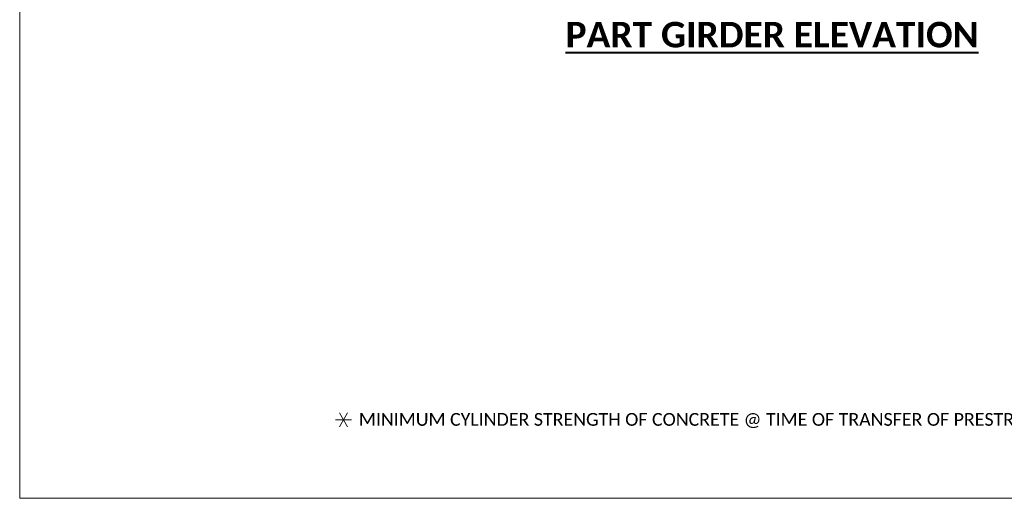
# Model space of a CAD drawing. Extents: x -159 to 1143, y -126 to 126.
# Tile 1 of 9: x -159 to -44, y -126 to -70. Entities that reach past the tile are written whole.
import ezdxf

# ---------------------------------------------------------------- set-up
doc = ezdxf.new("R2010")
doc.units = 0
doc.header["$MEASUREMENT"] = 0
doc.layers.add('B_ANNO_NOPLOT', color=41, linetype='Continuous', lineweight=18, plot=False, transparency=0.5)
for name, color, linetype, lineweight in [('B_ANNO_SYMB', 7, 'Continuous', 18), ('B_ANNO_TEXT', 7, 'Continuous', 18), ('B_ANNO_TEXT_TITLE', 7, 'Continuous', 40)]:
    doc.layers.add(name, color=color, linetype=linetype, lineweight=lineweight)
doc.styles.add('Annotative', font='calibri.ttf', dxfattribs={"height": 0.0625})
doc.styles.add('Title', font='calibrib.ttf', dxfattribs={"height": 0.125})

# ---------------------------------------------------------------- blocks, each defined once
blk = doc.blocks.new('SYMBOLS')
at = {"color": 0, "lineweight": -2}
for p, q in [((-1.731, -0.79), (-1.262, 0.022)), ((-1.262, -0.79), (-1.731, 0.022)), ((-1.965, -0.384), (-1.028, -0.384))]:
    blk.add_line(p, q, dxfattribs=at)

msp = doc.modelspace()

# ---------------------------------------------------------------- linework, layer by layer
at = {"layer": 'B_ANNO_NOPLOT'}
msp.add_lwpolyline([(157.1791, -85.8649), (218.6084, -85.8649), (218.6084, 112.4907), (164.536, 112.4907), (164.536, 125.6355), (-159.3916, 125.6355), (-159.3916, -126.3645), (157.1791, -126.3645)], close=True, dxfattribs=at)

# ---------------------------------------------------------------- block references
at = {"layer": 'B_ANNO_SYMB', "transparency": 33554687, "xscale": 1.99994986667, "yscale": 1.99994986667, "zscale": 1.99994986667}
msp.add_blockref('SYMBOLS', (-118.3617, -116.3667), dxfattribs=at)

# ---------------------------------------------------------------- texts
at = {"layer": 'B_ANNO_TEXT', "transparency": 33554687, "insert": (-119.5371, -116.335), "char_height": 1.5, "width": 89.826389, "attachment_point": 1, "style": 'Annotative'}
msp.add_mtext('MINIMUM CYLINDER STRENGTH OF CONCRETE @ TIME OF TRANSFER OF PRESTRESS FORCE. ', dxfattribs=at)
at = {"layer": 'B_ANNO_TEXT_TITLE', "transparency": 33554687, "insert": (-95.249, -70.3407), "char_height": 3, "width": 93.968735, "attachment_point": 1, "line_spacing_factor": 1.1, "style": 'Title'}
msp.add_mtext('{\\LPART GIRDER ELEVATION}', dxfattribs=at)

doc.saveas('drawing.dxf')
